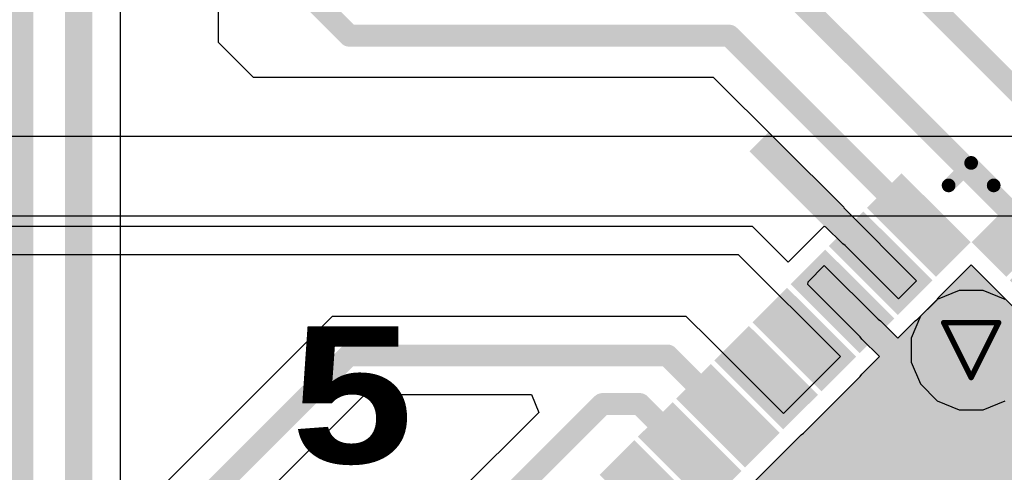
# Model space of a CAD drawing. Header units: inches. Extents: x 0 to 12.2, y 0 to 7.
# Tile 107 of 154: x 0.929 to 1.288, y 3.896 to 4.062. Entities that reach past the tile are written whole.
import ezdxf

# ---------------------------------------------------------------- set-up
doc = ezdxf.new("R2010")
doc.units = ezdxf.units.IN
doc.header["$MEASUREMENT"] = 0
for name, color, linetype in [('Bottom Layer', 5, 'Continuous'), ('Drill Drawing', 1, 'Continuous'), ('Layer 1', 16, 'Continuous'), ('Layer 2', 76, 'Continuous'), ('Top Layer', 1, 'Continuous'), ('Top Overlay', 2, 'Continuous'), ('Top Paste', 8, 'Continuous'), ('Top Solder', 216, 'Continuous'), ('Via Holes', 16, 'Continuous')]:
    doc.layers.add(name, color=color, linetype=linetype)
doc.styles.add('Arial Black_Bold', font='txt', dxfattribs={"height": 0.2})

# ---------------------------------------------------------------- blocks, each defined once
blk = doc.blocks.new('32_QFN__5_5__23')
at = {"layer": 'Top Layer'}
for points in [[(-0.07381885, 0.08208665), (-0.07381885, 0.10964575), (-0.06397635, 0.10964575), (-0.06397635, 0.08208665)], [(-0.05413385, 0.08208665), (-0.05413385, 0.10964575), (-0.04429135, 0.10964575), (-0.04429135, 0.08208665)], [(-0.03444885, 0.08208665), (-0.03444885, 0.10964575), (-0.02460635, 0.10964575), (-0.02460635, 0.08208665)], [(-0.01476375, 0.08208675), (-0.01476375, 0.10964585), (-0.00492125, 0.10964585), (-0.00492125, 0.08208675)], [(0.00492125, 0.08208675), (0.00492125, 0.10964585), (0.01476375, 0.10964585), (0.01476375, 0.08208675)], [(0.02460635, 0.08208665), (0.02460635, 0.10964575), (0.03444885, 0.10964575), (0.03444885, 0.08208665)], [(0.04429135, 0.08208665), (0.04429135, 0.10964575), (0.05413385, 0.10964575), (0.05413385, 0.08208665)], [(0.06397635, 0.08208665), (0.06397635, 0.10964575), (0.07381885, 0.10964575), (0.07381885, 0.08208665)], [(-0.10964565, 0.07381895), (-0.08208655, 0.07381895), (-0.08208655, 0.06397645), (-0.10964565, 0.06397645)], [(0.08208655, 0.07381895), (0.10964565, 0.07381895), (0.10964565, 0.06397645), (0.08208655, 0.06397645)], [(-0.0679134, 0.0679135), (0.0679134, 0.0679135), (0.0679134, -0.0679133), (-0.0679134, -0.0679133)], [(-0.10964565, 0.05413395), (-0.08208655, 0.05413395), (-0.08208655, 0.04429145), (-0.10964565, 0.04429145)], [(0.08208655, 0.05413395), (0.10964565, 0.05413395), (0.10964565, 0.04429145), (0.08208655, 0.04429145)], [(-0.10964565, 0.03444895), (-0.08208655, 0.03444895), (-0.08208655, 0.02460645), (-0.10964565, 0.02460645)], [(0.08208655, 0.03444895), (0.10964565, 0.03444895), (0.10964565, 0.02460645), (0.08208655, 0.02460645)], [(-0.10964565, 0.01476385), (-0.08208655, 0.01476385), (-0.08208655, 0.00492135), (-0.10964565, 0.00492135)], [(0.08208655, 0.01476385), (0.10964565, 0.01476385), (0.10964565, 0.00492135), (0.08208655, 0.00492135)], [(-0.10964565, -0.00492115), (-0.08208655, -0.00492115), (-0.08208655, -0.01476365), (-0.10964565, -0.01476365)], [(0.08208655, -0.00492115), (0.10964565, -0.00492115), (0.10964565, -0.01476365), (0.08208655, -0.01476365)], [(-0.10964565, -0.02460615), (-0.08208655, -0.02460615), (-0.08208655, -0.03444865), (-0.10964565, -0.03444865)], [(0.08208655, -0.02460615), (0.10964565, -0.02460615), (0.10964565, -0.03444865), (0.08208655, -0.03444865)], [(-0.10964565, -0.04429115), (-0.08208655, -0.04429115), (-0.08208655, -0.05413365), (-0.10964565, -0.05413365)], [(0.08208655, -0.04429115), (0.10964565, -0.04429115), (0.10964565, -0.05413365), (0.08208655, -0.05413365)], [(-0.10964565, -0.06397615), (-0.08208655, -0.06397615), (-0.08208655, -0.07381865), (-0.10964565, -0.07381865)], [(0.08208655, -0.06397615), (0.10964565, -0.06397615), (0.10964565, -0.07381865), (0.08208655, -0.07381865)], [(-0.07381885, -0.10964545), (-0.07381885, -0.08208635), (-0.06397635, -0.08208635), (-0.06397635, -0.10964545)], [(-0.05413385, -0.10964545), (-0.05413385, -0.08208635), (-0.04429135, -0.08208635), (-0.04429135, -0.10964545)], [(-0.03444885, -0.10964545), (-0.03444885, -0.08208635), (-0.02460635, -0.08208635), (-0.02460635, -0.10964545)], [(-0.01476375, -0.10964555), (-0.01476375, -0.08208645), (-0.00492125, -0.08208645), (-0.00492125, -0.10964555)], [(0.00492125, -0.10964555), (0.00492125, -0.08208645), (0.01476375, -0.08208645), (0.01476375, -0.10964555)], [(0.02460635, -0.10964545), (0.02460635, -0.08208635), (0.03444885, -0.08208635), (0.03444885, -0.10964545)], [(0.04429135, -0.10964545), (0.04429135, -0.08208635), (0.05413385, -0.08208635), (0.05413385, -0.10964545)], [(0.06397635, -0.10964545), (0.06397635, -0.08208635), (0.07381885, -0.08208635), (0.07381885, -0.10964545)]]:
    blk.add_hatch(color=1, dxfattribs=at).paths.add_polyline_path(points)
at = {"layer": 'Top Paste'}
for points in [[(-0.07381885, 0.08208665), (-0.07381885, 0.10964575), (-0.06397635, 0.10964575), (-0.06397635, 0.08208665)], [(-0.05413385, 0.08208665), (-0.05413385, 0.10964575), (-0.04429135, 0.10964575), (-0.04429135, 0.08208665)], [(-0.03444885, 0.08208665), (-0.03444885, 0.10964575), (-0.02460635, 0.10964575), (-0.02460635, 0.08208665)], [(-0.01476375, 0.08208675), (-0.01476375, 0.10964585), (-0.00492125, 0.10964585), (-0.00492125, 0.08208675)], [(0.00492125, 0.08208675), (0.00492125, 0.10964585), (0.01476375, 0.10964585), (0.01476375, 0.08208675)], [(0.02460635, 0.08208665), (0.02460635, 0.10964575), (0.03444885, 0.10964575), (0.03444885, 0.08208665)], [(0.04429135, 0.08208665), (0.04429135, 0.10964575), (0.05413385, 0.10964575), (0.05413385, 0.08208665)], [(0.06397635, 0.08208665), (0.06397635, 0.10964575), (0.07381885, 0.10964575), (0.07381885, 0.08208665)], [(-0.10964565, 0.07381895), (-0.08208655, 0.07381895), (-0.08208655, 0.06397645), (-0.10964565, 0.06397645)], [(0.08208655, 0.07381895), (0.10964565, 0.07381895), (0.10964565, 0.06397645), (0.08208655, 0.06397645)], [(-0.10964565, 0.05413395), (-0.08208655, 0.05413395), (-0.08208655, 0.04429145), (-0.10964565, 0.04429145)], [(0.08208655, 0.05413395), (0.10964565, 0.05413395), (0.10964565, 0.04429145), (0.08208655, 0.04429145)], [(-0.10964565, 0.03444895), (-0.08208655, 0.03444895), (-0.08208655, 0.02460645), (-0.10964565, 0.02460645)], [(0.08208655, 0.03444895), (0.10964565, 0.03444895), (0.10964565, 0.02460645), (0.08208655, 0.02460645)], [(-0.10964565, 0.01476385), (-0.08208655, 0.01476385), (-0.08208655, 0.00492135), (-0.10964565, 0.00492135)], [(0.08208655, 0.01476385), (0.10964565, 0.01476385), (0.10964565, 0.00492135), (0.08208655, 0.00492135)], [(-0.10964565, -0.00492115), (-0.08208655, -0.00492115), (-0.08208655, -0.01476365), (-0.10964565, -0.01476365)], [(0.08208655, -0.00492115), (0.10964565, -0.00492115), (0.10964565, -0.01476365), (0.08208655, -0.01476365)], [(-0.10964565, -0.02460615), (-0.08208655, -0.02460615), (-0.08208655, -0.03444865), (-0.10964565, -0.03444865)], [(0.08208655, -0.02460615), (0.10964565, -0.02460615), (0.10964565, -0.03444865), (0.08208655, -0.03444865)], [(-0.10964565, -0.04429115), (-0.08208655, -0.04429115), (-0.08208655, -0.05413365), (-0.10964565, -0.05413365)], [(0.08208655, -0.04429115), (0.10964565, -0.04429115), (0.10964565, -0.05413365), (0.08208655, -0.05413365)], [(-0.10964565, -0.06397615), (-0.08208655, -0.06397615), (-0.08208655, -0.07381865), (-0.10964565, -0.07381865)], [(0.08208655, -0.06397615), (0.10964565, -0.06397615), (0.10964565, -0.07381865), (0.08208655, -0.07381865)], [(-0.07381885, -0.10964545), (-0.07381885, -0.08208635), (-0.06397635, -0.08208635), (-0.06397635, -0.10964545)], [(-0.05413385, -0.10964545), (-0.05413385, -0.08208635), (-0.04429135, -0.08208635), (-0.04429135, -0.10964545)], [(-0.03444885, -0.10964545), (-0.03444885, -0.08208635), (-0.02460635, -0.08208635), (-0.02460635, -0.10964545)], [(-0.01476375, -0.10964555), (-0.01476375, -0.08208645), (-0.00492125, -0.08208645), (-0.00492125, -0.10964555)], [(0.00492125, -0.10964555), (0.00492125, -0.08208645), (0.01476375, -0.08208645), (0.01476375, -0.10964555)], [(0.02460635, -0.10964545), (0.02460635, -0.08208635), (0.03444885, -0.08208635), (0.03444885, -0.10964545)], [(0.04429135, -0.10964545), (0.04429135, -0.08208635), (0.05413385, -0.08208635), (0.05413385, -0.10964545)], [(0.06397635, -0.10964545), (0.06397635, -0.08208635), (0.07381885, -0.08208635), (0.07381885, -0.10964545)]]:
    blk.add_hatch(color=8, dxfattribs=at).paths.add_polyline_path(points)
at = {"layer": 'Top Solder'}
for points in [[(-0.07781885, 0.07808665), (-0.07781885, 0.11364575), (-0.05997635, 0.11364575), (-0.05997635, 0.07808665)], [(-0.05813385, 0.07808665), (-0.05813385, 0.11364575), (-0.04029135, 0.11364575), (-0.04029135, 0.07808665)], [(-0.03844885, 0.07808665), (-0.03844885, 0.11364575), (-0.02060635, 0.11364575), (-0.02060635, 0.07808665)], [(-0.01876375, 0.07808675), (-0.01876375, 0.11364585), (-0.00092125, 0.11364585), (-0.00092125, 0.07808675)], [(0.00092125, 0.07808675), (0.00092125, 0.11364585), (0.01876375, 0.11364585), (0.01876375, 0.07808675)], [(0.02060635, 0.07808665), (0.02060635, 0.11364575), (0.03844885, 0.11364575), (0.03844885, 0.07808665)], [(0.04029135, 0.07808665), (0.04029135, 0.11364575), (0.05813385, 0.11364575), (0.05813385, 0.07808665)], [(0.05997635, 0.07808665), (0.05997635, 0.11364575), (0.07781885, 0.11364575), (0.07781885, 0.07808665)], [(-0.11364565, 0.07781895), (-0.07808655, 0.07781895), (-0.07808655, 0.05997645), (-0.11364565, 0.05997645)], [(0.07808655, 0.07781895), (0.11364565, 0.07781895), (0.11364565, 0.05997645), (0.07808655, 0.05997645)], [(-0.0719134, 0.0719135), (0.0719134, 0.0719135), (0.0719134, -0.0719133), (-0.0719134, -0.0719133)], [(-0.11364565, 0.05813395), (-0.07808655, 0.05813395), (-0.07808655, 0.04029145), (-0.11364565, 0.04029145)], [(0.07808655, 0.05813395), (0.11364565, 0.05813395), (0.11364565, 0.04029145), (0.07808655, 0.04029145)], [(-0.11364565, 0.03844895), (-0.07808655, 0.03844895), (-0.07808655, 0.02060645), (-0.11364565, 0.02060645)], [(0.07808655, 0.03844895), (0.11364565, 0.03844895), (0.11364565, 0.02060645), (0.07808655, 0.02060645)], [(-0.11364565, 0.01876385), (-0.07808655, 0.01876385), (-0.07808655, 0.00092135), (-0.11364565, 0.00092135)], [(0.07808655, 0.01876385), (0.11364565, 0.01876385), (0.11364565, 0.00092135), (0.07808655, 0.00092135)], [(-0.11364565, -0.00092115), (-0.07808655, -0.00092115), (-0.07808655, -0.01876365), (-0.11364565, -0.01876365)], [(0.07808655, -0.00092115), (0.11364565, -0.00092115), (0.11364565, -0.01876365), (0.07808655, -0.01876365)], [(-0.11364565, -0.02060615), (-0.07808655, -0.02060615), (-0.07808655, -0.03844865), (-0.11364565, -0.03844865)], [(0.07808655, -0.02060615), (0.11364565, -0.02060615), (0.11364565, -0.03844865), (0.07808655, -0.03844865)], [(-0.11364565, -0.04029115), (-0.07808655, -0.04029115), (-0.07808655, -0.05813365), (-0.11364565, -0.05813365)], [(0.07808655, -0.04029115), (0.11364565, -0.04029115), (0.11364565, -0.05813365), (0.07808655, -0.05813365)], [(-0.11364565, -0.05997615), (-0.07808655, -0.05997615), (-0.07808655, -0.07781865), (-0.11364565, -0.07781865)], [(0.07808655, -0.05997615), (0.11364565, -0.05997615), (0.11364565, -0.07781865), (0.07808655, -0.07781865)], [(-0.07781885, -0.11364545), (-0.07781885, -0.07808635), (-0.05997635, -0.07808635), (-0.05997635, -0.11364545)], [(-0.05813385, -0.11364545), (-0.05813385, -0.07808635), (-0.04029135, -0.07808635), (-0.04029135, -0.11364545)], [(-0.03844885, -0.11364545), (-0.03844885, -0.07808635), (-0.02060635, -0.07808635), (-0.02060635, -0.11364545)], [(-0.01876375, -0.11364555), (-0.01876375, -0.07808645), (-0.00092125, -0.07808645), (-0.00092125, -0.11364555)], [(0.00092125, -0.11364555), (0.00092125, -0.07808645), (0.01876375, -0.07808645), (0.01876375, -0.11364555)], [(0.02060635, -0.11364545), (0.02060635, -0.07808635), (0.03844885, -0.07808635), (0.03844885, -0.11364545)], [(0.04029135, -0.11364545), (0.04029135, -0.07808635), (0.05813385, -0.07808635), (0.05813385, -0.11364545)], [(0.05997635, -0.11364545), (0.05997635, -0.07808635), (0.07781885, -0.07808635), (0.07781885, -0.11364545)]]:
    blk.add_hatch(color=216, dxfattribs=at).paths.add_polyline_path(points)
at = {"layer": 'Top Overlay', "const_width": 0.005}
for points in [[(-0.0984252, 0.0984254), (-0.0984252, 0.0868111)], [(-0.0984252, 0.0984254), (-0.086811, 0.0984254)], [(0.086811, 0.0984254), (0.0984252, 0.0984254)], [(0.0984252, 0.0984254), (0.0984252, 0.0868111)], [(-0.1248661, 0.0738977), (-0.1248661, 0.0638978)], [(-0.1248661, 0.0738977), (-0.1198661, 0.0688977)], [(-0.1248661, 0.0638978), (-0.1198661, 0.0688977)], [(-0.0984252, -0.0868109), (-0.0984252, -0.0984251)], [(0.0984252, -0.0868109), (0.0984252, -0.0984251)], [(-0.0984252, -0.0984251), (-0.086811, -0.0984251)], [(0.086811, -0.0984251), (0.0984252, -0.0984251)]]:
    blk.add_lwpolyline(points, dxfattribs=at)
at = {"layer": 'Top Overlay', "const_width": 0.0025}
for points in [[(-0.0996752, 0.0984254, 1), (-0.0971752, 0.0984254, 1)], [(-0.0996752, 0.0984254, 1), (-0.0971752, 0.0984254, 1)], [(-0.088061, 0.0984254, 1), (-0.085561, 0.0984254, 1)], [(0.085561, 0.0984254, 1), (0.088061, 0.0984254, 1)], [(0.0971752, 0.0984254, 1), (0.0996752, 0.0984254, 1)], [(0.0971752, 0.0984254, 1), (0.0996752, 0.0984254, 1)], [(-0.0996752, 0.0868111, 1), (-0.0971752, 0.0868111, 1)], [(0.0971752, 0.0868111, 1), (0.0996752, 0.0868111, 1)], [(-0.1261161, 0.0738977, 1), (-0.1236161, 0.0738977, 1)], [(-0.1261161, 0.0738977, 1), (-0.1236161, 0.0738977, 1)], [(-0.1211161, 0.0688977, 1), (-0.1186161, 0.0688977, 1)], [(-0.1211161, 0.0688977, 1), (-0.1186161, 0.0688977, 1)], [(-0.1261161, 0.0638978, 1), (-0.1236161, 0.0638978, 1)], [(-0.1261161, 0.0638978, 1), (-0.1236161, 0.0638978, 1)], [(-0.0996752, -0.0868109, 1), (-0.0971752, -0.0868109, 1)], [(0.0971752, -0.0868109, 1), (0.0996752, -0.0868109, 1)], [(-0.0996752, -0.0984251, 1), (-0.0971752, -0.0984251, 1)], [(-0.0996752, -0.0984251, 1), (-0.0971752, -0.0984251, 1)], [(-0.088061, -0.0984251, 1), (-0.085561, -0.0984251, 1)], [(0.085561, -0.0984251, 1), (0.088061, -0.0984251, 1)], [(0.0971752, -0.0984251, 1), (0.0996752, -0.0984251, 1)], [(0.0971752, -0.0984251, 1), (0.0996752, -0.0984251, 1)]]:
    blk.add_lwpolyline(points, format="xyb", close=True, dxfattribs=at)

msp = doc.modelspace()

# ---------------------------------------------------------------- hatches: boundary and pattern name
at = {"layer": 'Bottom Layer'}
h = msp.add_hatch(color=5, dxfattribs=at)
edge = h.paths.add_edge_path()
edge.add_arc((1.2755891, 3.9409467), 0.011811, 0, 360)
at = {"layer": 'Layer 1'}
h = msp.add_hatch(color=16, dxfattribs=at)
edge = h.paths.add_edge_path()
edge.add_arc((1.2755891, 3.9409467), 0.011811, 0, 360)
at = {"layer": 'Layer 2'}
h = msp.add_hatch(color=76, dxfattribs=at)
edge = h.paths.add_edge_path()
edge.add_arc((1.2755891, 3.9409467), 0.011811, 0, 360)
at = {"layer": 'Top Layer'}
for points in [[(1.248864, 3.9594432), (1.2558236, 3.9664028), (1.201773, 4.0204534), (1.1948134, 4.0134938)], [(1.2224167, 3.9719706), (1.2154571, 3.965011), (1.2695077, 3.9109604), (1.2764673, 3.91792)]]:
    msp.add_hatch(color=1, dxfattribs=at).paths.add_polyline_path(points)
h = msp.add_hatch(color=1, dxfattribs=at)
edge = h.paths.add_edge_path()
edge.add_arc((1.2755891, 3.9409467), 0.011811, 0, 360)
at = {"layer": 'Via Holes'}
h = msp.add_hatch(color=7, dxfattribs=at)
edge = h.paths.add_edge_path()
edge.add_arc((1.2755891, 3.9409467), 0.0059055, 0, 360)

# ---------------------------------------------------------------- linework, layer by layer
at = {"layer": 'Bottom Layer'}
msp.add_line((0.9655442, 3.0177501), (0.9655442, 4.2445637), dxfattribs=at)
at = {"layer": 'Bottom Layer', "const_width": 0.01}
for points in [[(0.9288023, 2.3906997), (0.9288023, 4.257242)], [(0.9502503, 3.0177496), (0.9502503, 4.2445641)]]:
    msp.add_lwpolyline(points, dxfattribs=at)
at = {"layer": 'Drill Drawing', "const_width": 0.002}
for points in [[(1.2655891, 3.9509467), (1.2855891, 3.9509467)], [(1.2655891, 3.9509467), (1.2755891, 3.9309467)], [(1.2755891, 3.9309467), (1.2855891, 3.9509467)]]:
    msp.add_lwpolyline(points, dxfattribs=at)
at = {"layer": 'Drill Drawing', "const_width": 0.001}
for points in [[(1.2650891, 3.9509467, 1), (1.2660891, 3.9509467, 1)], [(1.2650891, 3.9509467, 1), (1.2660891, 3.9509467, 1)], [(1.2850891, 3.9509467, 1), (1.2860891, 3.9509467, 1)], [(1.2850891, 3.9509467, 1), (1.2860891, 3.9509467, 1)], [(1.2750891, 3.9309467, 1), (1.2760891, 3.9309467, 1)], [(1.2750891, 3.9309467, 1), (1.2760891, 3.9309467, 1)]]:
    msp.add_lwpolyline(points, format="xyb", close=True, dxfattribs=at)
at = {"layer": 'Layer 2'}
for p, q in [((1.4257745, 4.0189467), (0.6853095, 4.0189469)), ((0.5817013, 3.99), (1.4258357, 3.99)), ((1.2712506, 3.9627577), (1.2632342, 3.9594372)), ((1.2799276, 3.9627577), (1.2712506, 3.9627577)), ((1.287944, 3.9594372), (1.2799276, 3.9627577)), ((1.2632342, 3.9594372), (1.2570986, 3.9533016)), ((1.2570986, 3.9533016), (1.2537781, 3.9452852)), ((1.2537781, 3.9452852), (1.2537781, 3.9366082)), ((1.2537781, 3.9366082), (1.2570986, 3.9285918)), ((1.2570986, 3.9285918), (1.2632342, 3.9224562)), ((1.2632342, 3.9224562), (1.2712506, 3.9191357)), ((1.2712506, 3.9191357), (1.2799276, 3.9191357)), ((1.2799276, 3.9191357), (1.287944, 3.9224562))]:
    msp.add_line(p, q, dxfattribs=at)
at = {"layer": 'Top Layer'}
for p, q in [((1.0011022, 4.1510802), (1.0011022, 4.0533977)), ((1.0011022, 4.0533977), (1.0138874, 4.0406126)), ((1.0138874, 4.0406126), (1.1816138, 4.0406126)), ((1.1816138, 4.0406126), (1.2292653, 3.9929611)), ((1.2292653, 3.9929611), (1.229154, 3.9928498)), ((1.229154, 3.9928498), (1.2557123, 3.9662915)), ((1.1959371, 3.9861022), (0.8684256, 3.9861022)), ((1.208935, 3.9731042), (1.1959371, 3.9861022)), ((1.2220689, 3.9862381), (1.208935, 3.9731042)), ((1.2223056, 3.9860014), (1.2220689, 3.9862381)), ((1.2224169, 3.9861127), (1.2223056, 3.9860014)), ((1.2287918, 3.9797378), (1.2224169, 3.9861127)), ((1.2296263, 3.9791802), (1.2287918, 3.9797378)), ((1.2491137, 3.9596929), (1.2296263, 3.9791802)), ((0.8785644, 3.9759063), (1.1906429, 3.9759063)), ((1.1906429, 3.9759063), (1.2279843, 3.9385636)), ((1.2161446, 3.9658946), (1.222069, 3.971819)), ((1.222069, 3.971819), (1.2416544, 3.9522336)), ((1.2635915, 3.9600287), (1.2755891, 3.9720263)), ((1.2755891, 3.9720263), (1.3162337, 3.9313817)), ((1.2160486, 3.9649192), (1.2161446, 3.9658946)), ((1.2557123, 3.9662915), (1.2491137, 3.9596929)), ((1.235194, 3.9457731), (1.2160486, 3.9649192)), ((1.2560736, 3.9522336), (1.2630333, 3.9591933)), ((1.2630333, 3.9591933), (1.2635915, 3.9600287)), ((1.0427246, 3.9532525), (1.038544, 3.9490719)), ((1.1717605, 3.9532525), (1.0427246, 3.9532525)), ((1.1806587, 3.9443543), (1.1717605, 3.9532525)), ((1.2416544, 3.9522336), (1.2424892, 3.9516758)), ((1.2424892, 3.9516758), (1.2488639, 3.9453011)), ((1.2488639, 3.9453011), (1.2552382, 3.9516754)), ((1.2552382, 3.9516754), (1.2560736, 3.9522336)), ((1.038544, 3.9490719), (0.9640565, 3.8745845)), ((1.2072169, 3.9177962), (1.1806587, 3.9443543)), ((1.2357505, 3.9449402), (1.235194, 3.9457731)), ((1.2421267, 3.938564), (1.2357505, 3.9449402)), ((1.2279843, 3.9385636), (1.2072169, 3.9177962)), ((1.2357521, 3.9321894), (1.2421267, 3.938564)), ((1.2144265, 3.9105866), (1.2351939, 3.931354)), ((1.2351939, 3.931354), (1.2357521, 3.9321894)), ((0.9783765, 3.8485305), (1.0545498, 3.9247039)), ((1.0545498, 3.9247039), (1.1152902, 3.9247039)), ((1.1152902, 3.9247039), (1.117969, 3.9182367)), ((1.117969, 3.9182367), (1.0233618, 3.8236296)), ((1.1736433, 3.8700805), (1.2135914, 3.9100286)), ((1.2135914, 3.9100286), (1.2144265, 3.9105866))]:
    msp.add_line(p, q, dxfattribs=at)
at = {"layer": 'Top Layer', "const_width": 0.008}
for points in [[(1.2105344, 4.0707102), (1.2946586, 3.986586)], [(1.2555432, 4.0721479), (1.323442, 4.0042491)], [(1.0372176, 4.067395), (1.0489024, 4.0557102)], [(1.0489024, 4.0557102), (1.1873953, 4.0557102)], [(1.1873953, 4.0557102), (1.2565195, 3.986586)], [(0.9646726, 3.8550136), (1.0486372, 3.9389782)], [(1.0486372, 3.9389782), (1.1649331, 3.9389782)], [(1.1649331, 3.9389782), (1.1869224, 3.9169889)], [(1.0292745, 3.8093553), (1.1411808, 3.9212616)], [(1.1411808, 3.9212616), (1.1548108, 3.9212616)], [(1.1548108, 3.9212616), (1.1730029, 3.9030695)], [(1.1730029, 3.9030695), (1.173003, 3.9030695)]]:
    msp.add_lwpolyline(points, dxfattribs=at)
at = {"layer": 'Top Layer', "const_width": 0.004}
for points in [[(1.0469024, 4.0557102, 1), (1.0509024, 4.0557102, 1)], [(1.0469024, 4.0557102, 1), (1.0509024, 4.0557102, 1)], [(1.1853953, 4.0557102, 1), (1.1893953, 4.0557102, 1)], [(1.1853953, 4.0557102, 1), (1.1893953, 4.0557102, 1)], [(1.2545195, 3.986586, 1), (1.2585195, 3.986586, 1)], [(1.0466372, 3.9389782, 1), (1.0506372, 3.9389782, 1)], [(1.0466372, 3.9389782, 1), (1.0506372, 3.9389782, 1)], [(1.1629331, 3.9389782, 1), (1.1669331, 3.9389782, 1)], [(1.1629331, 3.9389782, 1), (1.1669331, 3.9389782, 1)], [(1.1391808, 3.9212616, 1), (1.1431808, 3.9212616, 1)], [(1.1391808, 3.9212616, 1), (1.1431808, 3.9212616, 1)], [(1.1528108, 3.9212616, 1), (1.1568108, 3.9212616, 1)], [(1.1528108, 3.9212616, 1), (1.1568108, 3.9212616, 1)], [(1.1849224, 3.9169889, 1), (1.1889224, 3.9169889, 1)], [(1.1710029, 3.9030695, 1), (1.1750029, 3.9030695, 1)], [(1.1710029, 3.9030695, 1), (1.1750029, 3.9030695, 1)], [(1.171003, 3.9030695, 1), (1.175003, 3.9030695, 1)]]:
    msp.add_lwpolyline(points, format="xyb", close=True, dxfattribs=at)

# ---------------------------------------------------------------- block references
at = {"rotation": 45}
msp.add_blockref('32_QFN__5_5__23', (1.2755892, 3.8700804), dxfattribs=at)

# ---------------------------------------------------------------- texts
at = {"layer": 'Top Overlay', "style": 'Arial Black_Bold'}
msp.add_text('5', height=0.05, dxfattribs=at).set_placement((1.0277384, 3.8996545))

doc.saveas('drawing.dxf')
